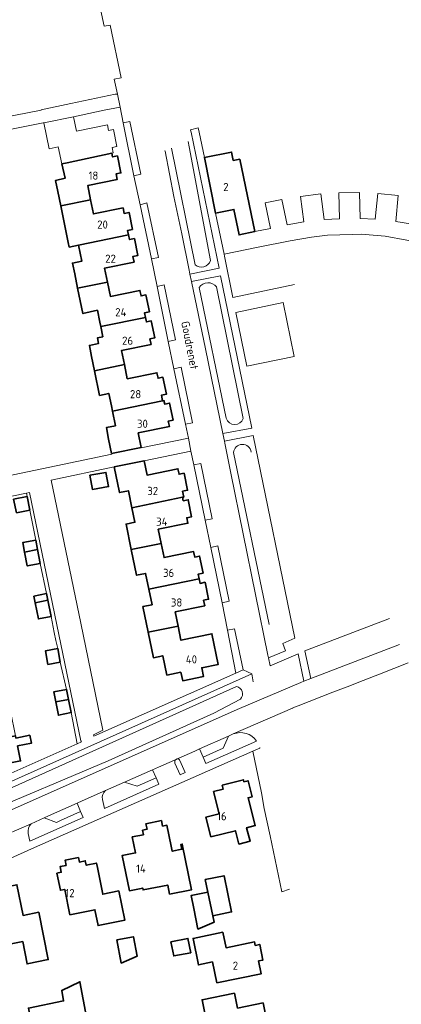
# Model space of a CAD drawing. Header units: metres. Extents: x 248690 to 249249, y 479346 to 480351.
# Tile 28 of 30: x 249040 to 249124, y 479961 to 480178. Entities that reach past the tile are written whole.
import ezdxf
from ezdxf.enums import TextEntityAlignment as Align

# ---------------------------------------------------------------- set-up
doc = ezdxf.new("R2010")
doc.units = ezdxf.units.M
for name, color, linetype, lineweight in [('B-XX-GR-GROENVOORZIENING-GV', 80, 'Continuous', 18), ('B-XX-IE-TERREINAFSCHEIDING_KUNSTMATIG_HEKWERK-G', 20, 'IE-TERREINAFSCHEIDING-KUNSTMATIG', 18), ('B-XX-OG-BEBOUWING-GV', 7, 'Continuous', 35), ('B-XX-OG-BEBOUWING-T18', 10, 'Continuous', 18), ('B-XX-OG-TERREIN_ERF-GV', 7, 'Continuous', 18), ('B-XX-OG-TOPOGRAFIE-T18', 10, 'Continuous', 18), ('B-XX-VH-VERHARDING_GESLOTEN-GV', 252, 'Continuous', 18), ('B-XX-VH-VERHARDING_HALFVERHARDING-GV', 252, 'Continuous', 18), ('B-XX-VH-VERHARDING_OPEN-GV', 252, 'Continuous', 18)]:
    doc.layers.add(name, color=color, linetype=linetype, lineweight=lineweight)
doc.styles.add('NLCS-ISO-M-T18', font='NLCS-ISO.ttf', dxfattribs={"height": 1.8})
doc.linetypes.add('IE-TERREINAFSCHEIDING-KUNSTMATIG', pattern='A,4,[82,NLCS.SHX,S=0.75,R=90,X=0,Y=0],4,-2', length=10)

msp = doc.modelspace()

# ---------------------------------------------------------------- linework, layer by layer
at = {"layer": 'B-XX-GR-GROENVOORZIENING-GV'}
for points in [[(249136.49, 480158.89), (249135.96, 480155.96), (249134.84, 480149.98), (249132.22, 480137.75), (249130.92, 480132.08), (249130.15, 480128.67), (249120.59, 480130.41), (249115.32, 480130.86), (249113.33, 480130.83), (249107.85, 480130.66), (249104.37, 480130.24), (249099.67, 480129.42), (249092.62, 480127.97), (249085.06, 480126.43), (249085.14, 480126.04), (249087.01, 480116.9), (249100.58, 480119.74)], [(249072.02, 480149.33), (249072.05, 480149.18), (249073.99, 480139.18), (249075.71, 480130.96), (249077.36, 480122.93), (249077.54, 480122.05), (249083.96, 480123.33), (249077.8, 480153.38)], [(249082.04, 480125.02), (249077.39, 480150.19), (249077.15, 480151.34)], [(249077.15, 480151.34), (249077.39, 480150.19), (249082.04, 480125.02)], [(249073.49, 480149.83), (249078.69, 480124.08)], [(249078.69, 480124.08), (249073.49, 480149.83)], [(249079.58, 480119.07), (249085.56, 480090.21)], [(249085.56, 480090.21), (249079.58, 480119.07)], [(249089.3, 480090.14), (249083.4, 480119.24)], [(249083.4, 480119.24), (249089.3, 480090.14)], [(249095.03, 480044.7), (249087.13, 480082.64)], [(249087.13, 480082.64), (249095.03, 480044.7)], [(249091.51, 480032.01), (249091.22, 480033.76), (249055.02, 480017.58), (249027.76, 480005.41), (249028.96, 479999.7)], [(249087.8, 480030.95), (249030.11, 480005.02)], [(249030.11, 480005.02), (249087.8, 480030.95)], [(249031.25, 480002.63), (249059.49, 480014.56), (249082.81, 480025.09), (249088.68, 480028.2)], [(249088.68, 480028.2), (249082.81, 480025.09), (249059.49, 480014.56), (249031.25, 480002.63)], [(249028.96, 479999.7), (249088.48, 480026.15)], [(249086.75, 480020.35), (249086.04, 480020.03), (249084.85, 480017.37), (249080.44, 480015.37), (249081.07, 480013.96), (249092.24, 480018.94)], [(249087.08, 480020.49), (249086.75, 480020.35)], [(249074.22, 480014.04), (249075.38, 480011.5)], [(249074.71, 480014.99), (249074.33, 480014.81)], [(249075.38, 480011.5), (249076.5, 480011.99), (249075.33, 480014.6)], [(249058.24, 480006.03), (249058.67, 480004.06), (249070.7, 480009.41), (249070.08, 480010.82)], [(249070.08, 480010.82), (249065.9, 480008.99), (249063.08, 480009.82), (249058.93, 480007.98)], [(249041.84, 479998.54), (249042.2, 479996.79), (249053.98, 480002.02), (249053.41, 480003.35), (249049.01, 480001.42)], [(249049.01, 480001.42), (249048.1, 480000.97), (249045.37, 480001.96), (249042.47, 480000.68)]]:
    msp.add_lwpolyline(points, dxfattribs=at)
for points in [[(249062.78, 480155.43), (249065.18, 480143.78), (249066.72, 480144.13), (249064.29, 480155.76)], [(249069.03, 480125.41), (249070.57, 480125.75), (249068.02, 480137.77), (249066.54, 480137.31)], [(249077.89, 480120.38), (249080.99, 480105.53), (249084.82, 480086.82), (249091.17, 480088.05), (249084.28, 480121.66)], [(249072.7, 480107.17), (249074.35, 480107.52), (249071.83, 480119.66), (249070.31, 480119.33)], [(249087.66, 480113.55), (249090.09, 480101.75), (249100.53, 480103.88), (249098.11, 480115.76)], [(249076.54, 480088.91), (249078.1, 480089.24), (249075.6, 480101.49), (249073.99, 480101.13)], [(249085.24, 480084.75), (249086.59, 480078.1), (249094.74, 480037.92), (249094.89, 480037.28), (249098.64, 480038.89), (249098.01, 480040.49), (249100.67, 480041.65), (249091.49, 480086.38), (249085.16, 480085.15)], [(249080.92, 480067.71), (249082.47, 480068.03), (249079.96, 480080.24), (249078.38, 480079.9)], [(249084.61, 480049.47), (249086.16, 480049.79), (249083.67, 480062.03), (249082.12, 480061.71)], [(249089.26, 480034.67), (249087.39, 480043.72), (249085.83, 480043.39), (249087.64, 480033.95)]]:
    msp.add_lwpolyline(points, close=True, dxfattribs=at)
for points in [[(249078.69, 480124.08, 0.531095), (249082.04, 480125.02)], [(249082.04, 480125.02, -0.531095), (249078.69, 480124.08)], [(249083.4, 480119.24, 0.515793), (249079.58, 480119.07)], [(249079.58, 480119.07, -0.515793), (249083.4, 480119.24)], [(249085.56, 480090.21, 0.718041), (249089.3, 480090.14)], [(249089.3, 480090.14, -0.718041), (249085.56, 480090.21)], [(249087.13, 480082.64, -0.882524), (249091.07, 480082.76)], [(249091.07, 480082.76, 0.882524), (249087.13, 480082.64)], [(249088.68, 480028.2, 0.601497), (249087.8, 480030.95)], [(249087.8, 480030.95, -0.601497), (249088.68, 480028.2)], [(249092.24, 480018.94, 0.343553), (249087.08, 480020.49)], [(249074.33, 480014.81, 0.26362), (249074.22, 480014.04)], [(249075.33, 480014.6, 0.382027), (249074.71, 480014.99)], [(249058.93, 480007.98, 0.290565), (249058.24, 480006.03)], [(249042.47, 480000.68, 0.215667), (249041.84, 479998.54)]]:
    msp.add_lwpolyline(points, format="xyb", dxfattribs=at)
at = {"layer": 'B-XX-IE-TERREINAFSCHEIDING_KUNSTMATIG_HEKWERK-G'}
msp.add_lwpolyline([(249085.06, 480126.43), (249092.62, 480127.97), (249099.67, 480129.42), (249104.37, 480130.24), (249107.85, 480130.66), (249113.33, 480130.83), (249115.32, 480130.86), (249120.59, 480130.41), (249130.15, 480128.67)], dxfattribs=at)
at = {"layer": 'B-XX-OG-BEBOUWING-GV'}
for points in [[(249050.43, 480146.63), (249049.25, 480146.39), (249049.97, 480143.2), (249047.89, 480142.74), (249048.37, 480140.32), (249049.03, 480137.13), (249055.61, 480138.48), (249054.97, 480141.61), (249061.48, 480142.95), (249061.23, 480144.17), (249062.31, 480144.39), (249061.54, 480148.14), (249060.46, 480147.91), (249060.29, 480148.74)], [(249088.57, 480147.44), (249087.08, 480147.14), (249086.71, 480149), (249080.73, 480147.8), (249083.19, 480135.51), (249087.25, 480136.34), (249088.38, 480130.72), (249091.84, 480131.43)], [(249050.69, 480129.03), (249050.89, 480128.03), (249052.93, 480128.43), (249063.99, 480130.7), (249063.79, 480131.71), (249064.86, 480131.93), (249064.1, 480135.67), (249063.02, 480135.45), (249062.77, 480136.68), (249056.25, 480135.34), (249055.61, 480138.48), (249049.03, 480137.13)], [(249063.99, 480130.7), (249052.93, 480128.43), (249053.66, 480124.9), (249051.59, 480124.5), (249052.11, 480122.1), (249052.76, 480118.91), (249059.35, 480120.26), (249058.7, 480123.38), (249065.22, 480124.72), (249064.97, 480125.94), (249066.05, 480126.16), (249065.28, 480129.91), (249064.2, 480129.68)], [(249052.76, 480118.91), (249053.91, 480113.33), (249057.12, 480114.06), (249057.64, 480111.47), (249057.84, 480110.47), (249067.73, 480112.49), (249067.52, 480113.5), (249068.6, 480113.72), (249067.83, 480117.46), (249066.75, 480117.24), (249066.5, 480118.46), (249059.99, 480117.13), (249059.35, 480120.26)], [(249056.49, 480100.71), (249063.08, 480102.06), (249062.44, 480105.19), (249068.95, 480106.52), (249068.7, 480107.75), (249069.78, 480107.97), (249069.01, 480111.71), (249067.93, 480111.49), (249067.73, 480112.49), (249057.84, 480110.47), (249058.31, 480108.2), (249057.13, 480107.96), (249057.38, 480106.75), (249055.34, 480106.29), (249055.85, 480103.84)], [(249063.08, 480102.06), (249056.49, 480100.71), (249057.61, 480095.26), (249059.61, 480095.69), (249060.2, 480092.97), (249060.45, 480091.78), (249071.51, 480094.05), (249071.25, 480095.3), (249072.33, 480095.52), (249071.56, 480099.26), (249070.49, 480099.04), (249070.23, 480100.26), (249063.72, 480098.93)], [(249061.11, 480088.55), (249059.1, 480088.16), (249059.59, 480085.59), (249060.24, 480082.44), (249066.78, 480083.78), (249066.13, 480086.96), (249072.99, 480088.37), (249072.74, 480089.59), (249073.82, 480089.82), (249073.06, 480093.56), (249071.97, 480093.34), (249071.81, 480094.11), (249071.51, 480094.05), (249060.45, 480091.78)], [(249060.85, 480079.47), (249062.01, 480073.79), (249063.95, 480074.2), (249064.74, 480070.44), (249075.9, 480072.76), (249076.18, 480072.82), (249075.91, 480074.1), (249077, 480074.32), (249076.23, 480078.06), (249075.15, 480077.84), (249074.89, 480079.06), (249068.08, 480077.67), (249067.43, 480080.84)], [(249055.44, 480077.64), (249056, 480074.49), (249059.57, 480075.12), (249059.01, 480078.27)], [(249039.25, 480069.3), (249042.2, 480069.9), (249041.59, 480072.92), (249038.64, 480072.33)], [(249075.9, 480072.76), (249064.74, 480070.44), (249065.4, 480067.24), (249063.44, 480066.83), (249064.59, 480061.22), (249071.18, 480062.57), (249070.54, 480065.69), (249077.07, 480067.02), (249076.82, 480068.24), (249077.91, 480068.46), (249077.15, 480072.21), (249076.06, 480071.99)], [(249043.91, 480061.22), (249043.5, 480063.32), (249040.64, 480062.76), (249041.06, 480060.64)], [(249071.18, 480062.57), (249064.59, 480061.22), (249065.75, 480055.54), (249067.75, 480055.96), (249068.48, 480052.48), (249079.56, 480054.78), (249079.35, 480055.81), (249080.44, 480056.03), (249079.67, 480059.76), (249078.59, 480059.54), (249078.33, 480060.76), (249071.82, 480059.44)], [(249043.91, 480061.22), (249041.06, 480060.64), (249041.65, 480057.61), (249044.51, 480058.17)], [(249068.33, 480042.97), (249074.92, 480044.32), (249074.28, 480047.45), (249080.79, 480048.81), (249080.54, 480050.03), (249081.63, 480050.26), (249080.86, 480053.99), (249079.77, 480053.76), (249079.56, 480054.78), (249068.48, 480052.48), (249069.19, 480049.04), (249067.17, 480048.62)], [(249046.17, 480050.04), (249045.88, 480051.48), (249043.1, 480050.92), (249043.39, 480049.47)], [(249046.17, 480050.04), (249043.39, 480049.47), (249044.12, 480045.91), (249046.89, 480046.47)], [(249068.33, 480042.97), (249069.49, 480037.33), (249071.54, 480037.76), (249072.44, 480033.5), (249075.52, 480034.14), (249075.93, 480032.23), (249080.55, 480033.19), (249080.14, 480035.11), (249083.79, 480035.87), (249082.37, 480042.62), (249075.56, 480041.2), (249074.92, 480044.32)], [(249046.18, 480035.86), (249048.9, 480036.35), (249048.36, 480039.34), (249045.64, 480038.85)], [(249047.93, 480027.57), (249050.75, 480028.14), (249050.32, 480030.35), (249047.49, 480029.79)], [(249047.93, 480027.57), (249048.51, 480024.64), (249051.33, 480025.2), (249050.75, 480028.14)], [(249039.49, 480017.85), (249042.55, 480018.46), (249042.2, 480020.2), (249039.14, 480019.58), (249039.03, 480020.11), (249028.05, 480017.86), (249029.19, 480012.32), (249040.16, 480014.56)], [(249082.15, 479997.75), (249087.57, 479999.14), (249088.35, 479996.16), (249090.79, 479996.8), (249090.03, 479999.78), (249091.94, 480000.27), (249090.37, 480006.4), (249091.27, 480006.64), (249090.37, 480010.16), (249089.46, 480009.93), (249089.35, 480010.38), (249084.67, 480009.16), (249084.89, 480008.32), (249082.74, 480007.77), (249084, 480002.87), (249081.03, 480002.11)], [(249073.05, 479985.09), (249077.89, 479986.08), (249075.84, 479996.18), (249075.54, 479996.12), (249075.75, 479995.04), (249073.63, 479994.61), (249073.41, 479995.69), (249072.46, 480000.34), (249071.49, 480000.14), (249071.24, 480001.36), (249067.82, 480000.66), (249068.06, 479999.44), (249067.09, 479999.24), (249067.28, 479998.24), (249064.82, 479997.75), (249065.53, 479994.24), (249062.58, 479993.65), (249064.17, 479985.87), (249067.11, 479986.47), (249067.19, 479986.06), (249072.64, 479987.14)], [(249061.83, 479985.83), (249058.3, 479985.11), (249057.11, 479990.99), (249056.91, 479991.97), (249054.65, 479991.51), (249054.45, 479992.49), (249053.13, 479992.22), (249052.93, 479993.2), (249049.99, 479992.6), (249050.22, 479991.48), (249048.9, 479991.21), (249049.15, 479989.95), (249048.17, 479989.75), (249048.94, 479985.98), (249049.92, 479986.18), (249051.06, 479980.58), (249056.55, 479981.69), (249057.26, 479978.17), (249063.14, 479979.37)], [(249081.5, 479985.55), (249082.62, 479980.33), (249086.73, 479981.19), (249085.06, 479989.19), (249080.92, 479988.33)], [(249036.98, 479973.9), (249040.63, 479974.63), (249041.62, 479969.73), (249046.29, 479970.66), (249044.16, 479981.13), (249040.72, 479980.44), (249039.35, 479987.21), (249035.13, 479986.36), (249035.31, 479985.47), (249031.05, 479984.61), (249032.23, 479978.82), (249031.04, 479978.58), (249032.19, 479972.94)], [(249081.5, 479985.55), (249078.14, 479984.87), (249077.8, 479984.8), (249078.38, 479981.96), (249079.31, 479977.41), (249082.9, 479978.95), (249082.62, 479980.33)], [(249083.46, 479965.51), (249093.26, 479967.53), (249092.67, 479970.36), (249093.65, 479970.56), (249092.93, 479974.01), (249091.96, 479973.8), (249091.8, 479974.58), (249085.49, 479973.28), (249084.78, 479976.7), (249078.21, 479975.35), (249079.42, 479969.5), (249082.51, 479970.14)], [(249061.39, 479975.04), (249062.36, 479969.89), (249065.86, 479971.42), (249065.05, 479975.73)], [(249073.35, 479974.62), (249073.95, 479971.47), (249077.71, 479972.18), (249077.1, 479975.34)], [(249051.85, 479957.32), (249054.7, 479957.94), (249053.26, 479965.79), (249049.25, 479963.88), (249049.67, 479961.56), (249041.9, 479959.96), (249042.71, 479956.04), (249040.99, 479955.69), (249041.59, 479952.75), (249040.97, 479951.8), (249041.35, 479949.93), (249042.3, 479949.31), (249042.39, 479948.89), (249044.05, 479949.22), (249044.48, 479947.06), (249052.75, 479948.77), (249052.3, 479950.92), (249053.13, 479951.09)], [(249081.56, 479955.23), (249086.63, 479956.26), (249087.98, 479949.69), (249095.68, 479951.28), (249093.68, 479961.12), (249088.03, 479959.97), (249087.36, 479963.25), (249080.23, 479961.8)]]:
    msp.add_lwpolyline(points, close=True, dxfattribs=at)
at = {"layer": 'B-XX-OG-TERREIN_ERF-GV'}
for points in [[(249055.61, 480138.48), (249056.25, 480135.34), (249062.77, 480136.68), (249063.02, 480135.45), (249064.1, 480135.67), (249064.86, 480131.93), (249063.79, 480131.71), (249063.99, 480130.7), (249064.2, 480129.68), (249065.28, 480129.91), (249066.05, 480126.16), (249064.97, 480125.94), (249065.22, 480124.72), (249058.7, 480123.38), (249059.35, 480120.26), (249059.99, 480117.13), (249066.5, 480118.46), (249066.75, 480117.24), (249067.83, 480117.46), (249068.6, 480113.72), (249067.52, 480113.5), (249067.73, 480112.49), (249067.93, 480111.49), (249069.01, 480111.71), (249069.78, 480107.97), (249068.7, 480107.75), (249068.95, 480106.52), (249062.44, 480105.19), (249063.08, 480102.06), (249063.72, 480098.93), (249070.23, 480100.26), (249070.49, 480099.04), (249071.56, 480099.26), (249072.33, 480095.52), (249071.25, 480095.3), (249071.51, 480094.05), (249071.81, 480094.11), (249071.97, 480093.34), (249073.06, 480093.56), (249073.82, 480089.82), (249072.74, 480089.59), (249072.99, 480088.37), (249066.13, 480086.96), (249066.78, 480083.78), (249066.8, 480083.69), (249077.2, 480085.8), (249076.54, 480088.91), (249073.99, 480101.13), (249072.7, 480107.17), (249070.31, 480119.33), (249069.03, 480125.41), (249066.54, 480137.31), (249065.18, 480143.78), (249062.78, 480155.43), (249062.13, 480158.89), (249058.61, 480158.25), (249051.84, 480156.76), (249052.5, 480153.58), (249059.33, 480154.98), (249059.58, 480153.76), (249060.66, 480153.98), (249061.43, 480150.23), (249060.35, 480150.01), (249060.6, 480148.8), (249060.29, 480148.74), (249060.46, 480147.91), (249061.54, 480148.14), (249062.31, 480144.39), (249061.23, 480144.17), (249061.48, 480142.95), (249054.97, 480141.61)], [(249064.59, 480061.22), (249063.44, 480066.83), (249065.4, 480067.24), (249064.74, 480070.44), (249063.95, 480074.2), (249062.01, 480073.79), (249060.85, 480079.47), (249046.94, 480076.58), (249053.46, 480044.97), (249058.35, 480021.32), (249056.29, 480020.34), (249056.36, 480020.03), (249087.64, 480033.95), (249085.83, 480043.39), (249084.61, 480049.47), (249082.12, 480061.71), (249080.92, 480067.71), (249078.38, 480079.9), (249077.76, 480082.98), (249067.43, 480080.84), (249068.08, 480077.67), (249074.89, 480079.06), (249075.15, 480077.84), (249076.23, 480078.06), (249077, 480074.32), (249075.91, 480074.1), (249076.18, 480072.82), (249075.9, 480072.76), (249076.06, 480071.99), (249077.15, 480072.21), (249077.91, 480068.46), (249076.82, 480068.24), (249077.07, 480067.02), (249070.54, 480065.69), (249071.18, 480062.57), (249071.82, 480059.44), (249078.33, 480060.76), (249078.59, 480059.54), (249079.67, 480059.76), (249080.44, 480056.03), (249079.35, 480055.81), (249079.56, 480054.78), (249079.77, 480053.76), (249080.86, 480053.99), (249081.63, 480050.26), (249080.54, 480050.03), (249080.79, 480048.81), (249074.28, 480047.45), (249074.92, 480044.32), (249075.56, 480041.2), (249082.37, 480042.62), (249083.79, 480035.87), (249080.14, 480035.11), (249080.55, 480033.19), (249075.93, 480032.23), (249075.52, 480034.14), (249072.44, 480033.5), (249071.54, 480037.76), (249069.49, 480037.33), (249068.33, 480042.97), (249067.17, 480048.62), (249069.19, 480049.04), (249068.48, 480052.48), (249067.75, 480055.96), (249065.75, 480055.54)], [(249055.44, 480077.64), (249059.01, 480078.27), (249059.57, 480075.12), (249056, 480074.49)], [(249039.14, 480019.58), (249042.2, 480020.2), (249042.55, 480018.46), (249039.49, 480017.85), (249040.16, 480014.56), (249029.19, 480012.32), (249028.05, 480017.86), (249026.95, 480023.27), (249025.84, 480028.67), (249024.7, 480034.22), (249035.68, 480036.47), (249036.81, 480030.92), (249037.92, 480025.52), (249039.03, 480020.11)], [(249082.15, 479997.75), (249081.03, 480002.11), (249084, 480002.87), (249082.74, 480007.77), (249084.89, 480008.32), (249084.67, 480009.16), (249089.35, 480010.38), (249089.46, 480009.93), (249090.37, 480010.16), (249091.27, 480006.64), (249090.37, 480006.4), (249091.94, 480000.27), (249090.03, 479999.78), (249090.79, 479996.8), (249088.35, 479996.16), (249087.57, 479999.14)], [(249077.89, 479986.08), (249073.05, 479985.09), (249072.64, 479987.14), (249067.19, 479986.06), (249067.11, 479986.47), (249064.17, 479985.87), (249062.58, 479993.65), (249065.53, 479994.24), (249064.82, 479997.75), (249067.28, 479998.24), (249067.09, 479999.24), (249068.06, 479999.44), (249067.82, 480000.66), (249071.24, 480001.36), (249071.49, 480000.14), (249072.46, 480000.34), (249073.41, 479995.69), (249073.63, 479994.61), (249075.75, 479995.04), (249075.54, 479996.12), (249075.84, 479996.18)], [(249057.11, 479990.99), (249058.3, 479985.11), (249061.83, 479985.83), (249063.14, 479979.37), (249057.26, 479978.17), (249056.55, 479981.69), (249051.06, 479980.58), (249049.92, 479986.18), (249048.94, 479985.98), (249048.17, 479989.75), (249049.15, 479989.95), (249048.9, 479991.21), (249050.22, 479991.48), (249049.99, 479992.6), (249052.93, 479993.2), (249053.13, 479992.22), (249054.45, 479992.49), (249054.65, 479991.51), (249056.91, 479991.97)], [(249078.14, 479984.87), (249081.5, 479985.55), (249080.92, 479988.33), (249085.06, 479989.19), (249086.73, 479981.19), (249082.62, 479980.33), (249082.9, 479978.95), (249079.31, 479977.41), (249078.38, 479981.96), (249077.8, 479984.8)], [(249041.62, 479969.73), (249040.63, 479974.63), (249036.98, 479973.9), (249032.19, 479972.94), (249031.04, 479978.58), (249032.23, 479978.82), (249031.05, 479984.61), (249035.31, 479985.47), (249035.13, 479986.36), (249039.35, 479987.21), (249040.72, 479980.44), (249044.16, 479981.13), (249046.29, 479970.66)], [(249083.46, 479965.51), (249082.51, 479970.14), (249079.42, 479969.5), (249078.21, 479975.35), (249084.78, 479976.7), (249085.49, 479973.28), (249091.8, 479974.58), (249091.96, 479973.8), (249092.93, 479974.01), (249093.65, 479970.56), (249092.67, 479970.36), (249093.26, 479967.53)], [(249061.39, 479975.04), (249065.05, 479975.73), (249065.86, 479971.42), (249062.36, 479969.89)], [(249073.35, 479974.62), (249077.1, 479975.34), (249077.71, 479972.18), (249073.95, 479971.47)], [(249049.67, 479961.56), (249049.25, 479963.88), (249053.26, 479965.79), (249054.7, 479957.94), (249051.85, 479957.32), (249053.13, 479951.09), (249052.3, 479950.92), (249052.75, 479948.77), (249044.48, 479947.06), (249044.05, 479949.22), (249042.39, 479948.89), (249042.3, 479949.31), (249041.35, 479949.93), (249040.97, 479951.8), (249041.59, 479952.75), (249040.99, 479955.69), (249042.71, 479956.04), (249041.9, 479959.96)], [(249081.56, 479955.23), (249080.23, 479961.8), (249087.36, 479963.25), (249088.03, 479959.97), (249093.68, 479961.12), (249095.68, 479951.28), (249087.98, 479949.69), (249086.63, 479956.26)]]:
    msp.add_lwpolyline(points, close=True, dxfattribs=at)
for points in [[(249032.53, 480076.48), (249060.27, 480082.28), (249060.24, 480082.44), (249059.59, 480085.59), (249059.1, 480088.16), (249061.11, 480088.55), (249060.45, 480091.78), (249060.2, 480092.97), (249059.61, 480095.69), (249057.61, 480095.26), (249056.49, 480100.71), (249055.85, 480103.84), (249055.34, 480106.29), (249057.38, 480106.75), (249057.13, 480107.96), (249058.31, 480108.2), (249057.84, 480110.47), (249057.64, 480111.47), (249057.12, 480114.06), (249053.91, 480113.33), (249052.76, 480118.91), (249052.11, 480122.1), (249051.59, 480124.5), (249053.66, 480124.9), (249052.93, 480128.43), (249050.89, 480128.03), (249050.69, 480129.03), (249049.03, 480137.13), (249048.37, 480140.32), (249047.89, 480142.74), (249049.97, 480143.2), (249049.25, 480146.39), (249048.48, 480150.15), (249046.44, 480149.73), (249045.28, 480155.42), (249045.16, 480155.48), (249030.42, 480152.48)], [(249126.23, 480133.15), (249122.93, 480133.69), (249123.5, 480139.42), (249118.96, 480139.88), (249118.39, 480134.17), (249115.06, 480134.31), (249114.98, 480140.09), (249110.42, 480140.02), (249110.5, 480134.28), (249107.17, 480134.09), (249106.44, 480139.78), (249101.91, 480139.2), (249102.63, 480133.56), (249098.99, 480132.92), (249097.83, 480138.56), (249094.13, 480137.8), (249095.3, 480132.14), (249091.84, 480131.43), (249088.38, 480130.72), (249087.25, 480136.34), (249083.19, 480135.51), (249085.06, 480126.43), (249092.62, 480127.97), (249099.67, 480129.42), (249104.37, 480130.24), (249107.85, 480130.66), (249113.33, 480130.83), (249115.32, 480130.86), (249120.59, 480130.41), (249130.15, 480128.67)], [(249038.64, 480072.33), (249041.59, 480072.92), (249041.44, 480073.66), (249031.29, 480071.59)], [(249048.51, 480024.64), (249047.93, 480027.57), (249047.49, 480029.79), (249050.32, 480030.35), (249048.9, 480036.35), (249046.18, 480035.86), (249045.64, 480038.85), (249048.36, 480039.34), (249047.92, 480041.11), (249047.59, 480042.9), (249046.89, 480046.47), (249044.12, 480045.91), (249043.39, 480049.47), (249043.1, 480050.92), (249045.88, 480051.48), (249044.51, 480058.17), (249041.65, 480057.61), (249041.06, 480060.64), (249040.64, 480062.76), (249043.5, 480063.32), (249042.2, 480069.9), (249039.25, 480069.3)], [(249021.8, 480039.62), (249021.68, 480038.86), (249021.16, 480037.53), (249027.44, 480007.16), (249052.62, 480018.34), (249051.33, 480025.2), (249048.51, 480024.64)], [(249099.49, 479986.2), (249097.84, 479985.61), (249095.21, 479998.01), (249093.94, 480004), (249093.33, 480007.47), (249091.41, 480016.68), (249042.6, 479995.12), (249026.07, 479987.71), (249028.34, 479976.43), (249032.2, 479958.46), (249030.5, 479958.1), (249030.69, 479957.19)]]:
    msp.add_lwpolyline(points, dxfattribs=at)
at = {"layer": 'B-XX-VH-VERHARDING_GESLOTEN-GV'}
for points in [[(249123.75, 480040.27), (249104.21, 480032.74), (249102.67, 480032.16), (249102, 480031.89), (249088.48, 480026.15), (249028.96, 479999.7), (249027.38, 479999), (249026.54, 479998.63), (249015.02, 479993.51), (249013.92, 479993.02), (249012.16, 479992.24), (248951.64, 479965.35), (248950.02, 479964.63), (248948.41, 479963.92)], [(249037.08, 479998.29), (249042.47, 480000.68), (249045.37, 480001.96), (249046.36, 480002.4), (249052.63, 480005.18), (249053.78, 480005.7), (249058.93, 480007.98), (249063.08, 480009.82), (249069.3, 480012.58), (249070.61, 480013.16), (249074.16, 480014.74), (249074.33, 480014.81), (249074.71, 480014.99), (249075.11, 480015.16), (249078.6, 480016.71), (249079.65, 480017.18), (249086.04, 480020.03), (249086.75, 480020.35), (249087.08, 480020.49), (249100.15, 480026.2), (249100.21, 480026.22), (249100.27, 480026.25), (249101.38, 480026.68), (249109.08, 480029.7), (249112.79, 480031.15), (249114.45, 480031.8), (249118.4, 480033.35), (249119.38, 480033.73), (249125.68, 480036.2)]]:
    msp.add_lwpolyline(points, dxfattribs=at)
at = {"layer": 'B-XX-VH-VERHARDING_HALFVERHARDING-GV'}
for points in [[(249080.44, 480015.37), (249084.85, 480017.37), (249086.04, 480020.03), (249079.65, 480017.18)], [(249063.08, 480009.82), (249065.9, 480008.99), (249070.08, 480010.82), (249069.3, 480012.58)], [(249045.37, 480001.96), (249048.1, 480000.97), (249049.01, 480001.42), (249053.41, 480003.35), (249052.63, 480005.18), (249046.36, 480002.4)]]:
    msp.add_lwpolyline(points, close=True, dxfattribs=at)
at = {"layer": 'B-XX-VH-VERHARDING_OPEN-GV'}
for points in [[(249057.23, 480183.36), (249058.58, 480176.77), (249059.91, 480177.04), (249062.33, 480165.4), (249060.82, 480165.12), (249061.54, 480161.78), (249062.13, 480158.89), (249062.78, 480155.43), (249064.29, 480155.76), (249066.72, 480144.13), (249065.18, 480143.78), (249066.54, 480137.31), (249068.02, 480137.77), (249070.57, 480125.75), (249069.03, 480125.41), (249070.31, 480119.33), (249071.83, 480119.66), (249074.35, 480107.52), (249072.7, 480107.17), (249073.99, 480101.13), (249075.6, 480101.49), (249078.1, 480089.24), (249076.54, 480088.91), (249077.2, 480085.8), (249077.76, 480082.98), (249078.38, 480079.9), (249079.96, 480080.24), (249082.47, 480068.03), (249080.92, 480067.71), (249082.12, 480061.71), (249083.67, 480062.03), (249086.16, 480049.79), (249084.61, 480049.47), (249085.83, 480043.39), (249087.39, 480043.72), (249089.26, 480034.67), (249091.22, 480033.76), (249091.51, 480032.01)], [(249030.42, 480152.48), (249045.16, 480155.48), (249045.28, 480155.42), (249051.84, 480156.76), (249058.61, 480158.25), (249062.13, 480158.89), (249061.54, 480161.78), (249061.06, 480161.79), (249051.24, 480159.7), (249044.68, 480158.35), (249044.7, 480158.23), (249030.64, 480155.51)], [(249100.58, 480119.74), (249087.01, 480116.9), (249085.14, 480126.04), (249085.06, 480126.43), (249083.19, 480135.51), (249080.73, 480147.8), (249079.55, 480153.38), (249079.35, 480154.34), (249077.65, 480153.94), (249077.67, 480153.86), (249077.8, 480153.38), (249083.96, 480123.33), (249077.54, 480122.05), (249077.89, 480120.38), (249084.28, 480121.66), (249091.17, 480088.05), (249084.82, 480086.82), (249085.16, 480085.15), (249091.49, 480086.38), (249100.67, 480041.65), (249098.01, 480040.49), (249098.64, 480038.89), (249094.89, 480037.28), (249095.26, 480035.55), (249101.4, 480038.17), (249102.67, 480032.16), (249104.21, 480032.74), (249102.92, 480038.84), (249121.54, 480046.02)], [(249095.26, 480035.55), (249094.89, 480037.28), (249094.74, 480037.92), (249086.59, 480078.1), (249085.24, 480084.75), (249085.16, 480085.15), (249084.82, 480086.82), (249080.99, 480105.53), (249077.89, 480120.38), (249077.54, 480122.05), (249077.36, 480122.93), (249075.71, 480130.96), (249073.99, 480139.18), (249072.05, 480149.18), (249072.02, 480149.33)], [(249027.76, 480005.41), (249055.02, 480017.58), (249091.22, 480033.76), (249089.26, 480034.67), (249087.64, 480033.95), (249056.36, 480020.03), (249056.29, 480020.34), (249058.35, 480021.32), (249053.46, 480044.97), (249046.94, 480076.58), (249060.85, 480079.47), (249067.43, 480080.84), (249077.76, 480082.98), (249077.2, 480085.8), (249066.8, 480083.69), (249066.78, 480083.78), (249060.24, 480082.44), (249060.27, 480082.28), (249032.53, 480076.48)], [(249021.96, 480043.84), (249016.92, 480068.47), (249031.32, 480071.45), (249031.29, 480071.59), (249041.44, 480073.66), (249042.13, 480073.79), (249048.62, 480042.49), (249053.43, 480018.99), (249053.61, 480018.78), (249052.62, 480018.34), (249027.44, 480007.16), (249021.16, 480037.53), (249021.68, 480038.86), (249021.8, 480039.62)], [(249100.15, 480026.2), (249087.08, 480020.49)], [(249092.24, 480018.94), (249081.07, 480013.96), (249080.44, 480015.37), (249079.65, 480017.18), (249078.6, 480016.71), (249075.11, 480015.16), (249074.71, 480014.99)], [(249024.29, 479987.85), (249024.47, 479987), (249026.07, 479987.71), (249042.6, 479995.12), (249091.41, 480016.68), (249092.95, 480017.36), (249092.92, 480017.48)], [(249074.33, 480014.81), (249074.16, 480014.74), (249070.61, 480013.16), (249069.3, 480012.58), (249070.08, 480010.82), (249070.7, 480009.41), (249058.67, 480004.06), (249058.24, 480006.03)], [(249075.33, 480014.6), (249076.5, 480011.99), (249075.38, 480011.5), (249074.22, 480014.04)], [(249058.93, 480007.98), (249053.78, 480005.7), (249052.63, 480005.18), (249053.41, 480003.35), (249053.98, 480002.02), (249042.2, 479996.79), (249041.84, 479998.54)], [(249042.47, 480000.68), (249037.08, 479998.29), (249036.12, 479997.87), (249036.91, 479996.07), (249037.5, 479994.73)]]:
    msp.add_lwpolyline(points, dxfattribs=at)
for points in [[(249087.66, 480113.55), (249098.11, 480115.76), (249100.53, 480103.88), (249090.09, 480101.75)], [(249045.88, 480051.48), (249046.17, 480050.04), (249046.89, 480046.47), (249047.59, 480042.9), (249047.92, 480041.11), (249048.36, 480039.34), (249048.9, 480036.35), (249050.32, 480030.35), (249050.75, 480028.14), (249051.33, 480025.2), (249052.62, 480018.34), (249053.61, 480018.78), (249053.43, 480018.99), (249048.62, 480042.49), (249042.13, 480073.79), (249041.44, 480073.66), (249041.59, 480072.92), (249042.2, 480069.9), (249043.5, 480063.32), (249043.91, 480061.22), (249044.51, 480058.17)]]:
    msp.add_lwpolyline(points, close=True, dxfattribs=at)
for points in [[(249087.08, 480020.49, -0.343553), (249092.24, 480018.94)], [(249074.22, 480014.04, -0.26362), (249074.33, 480014.81)], [(249074.71, 480014.99, -0.382027), (249075.33, 480014.6)], [(249058.24, 480006.03, -0.290565), (249058.93, 480007.98)], [(249041.84, 479998.54, -0.215667), (249042.47, 480000.68)]]:
    msp.add_lwpolyline(points, format="xyb", dxfattribs=at)

# ---------------------------------------------------------------- texts
at = {"layer": 'B-XX-OG-BEBOUWING-T18', "style": 'NLCS-ISO-M-T18'}
for s, p in [('18', (249056.24, 480143.8)), ('2', (249085.46, 480141.28)), ('20', (249058.25, 480132.99)), ('22', (249060.01, 480125.45)), ('24', (249062.28, 480113.64)), ('26', (249063.78, 480107.35)), ('28', (249065.54, 480095.54)), ('30', (249067.05, 480089)), ('32', (249069.32, 480074.17)), ('34', (249071.33, 480067.38)), ('36', (249072.83, 480056.07)), ('38', (249074.59, 480049.53)), ('40', (249077.86, 480036.97)), ('16', (249084.58, 480002.33)), ('14', (249066.72, 479990.77)), ('12', (249051.06, 479985.35)), ('2', (249087.57, 479969.32))]:
    msp.add_text(s, height=1.8, dxfattribs=at).set_placement(p, align=Align.MIDDLE_CENTER)
at = {"layer": 'B-XX-OG-TOPOGRAFIE-T18', "style": 'NLCS-ISO-M-T18'}
msp.add_text('Goudrenet', height=1.8, rotation=281.1, dxfattribs=at).set_placement((249077.51, 480106.32), align=Align.MIDDLE_CENTER)

doc.saveas('drawing.dxf')
